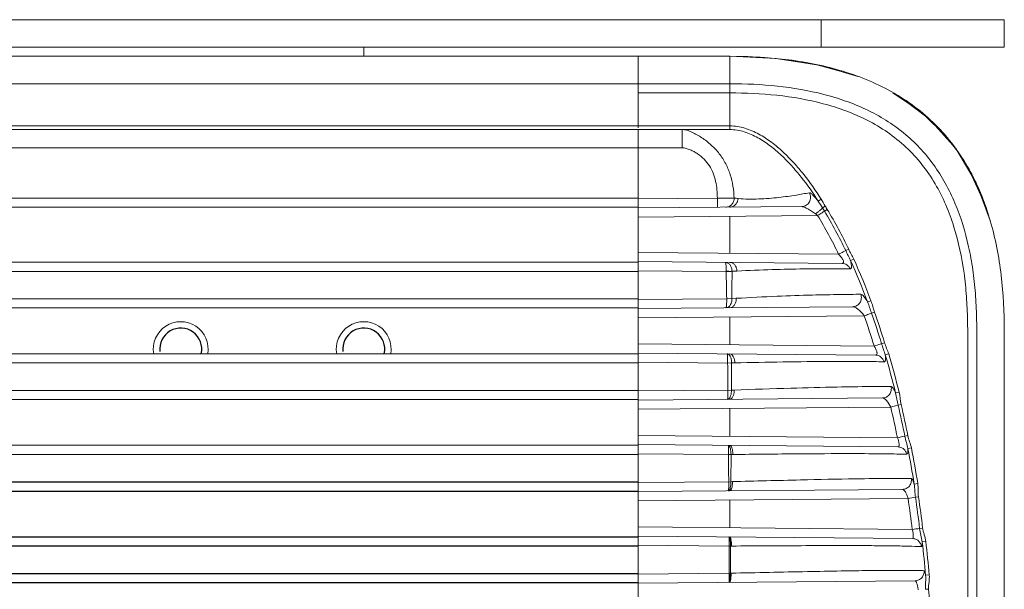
# Model space of a CAD drawing. Header units: millimetres. Extents: x 18546 to 26367, y -13731 to -7651.
# Tile 42 of 42: x 26314 to 26367, y -7770 to -7738. Entities that reach past the tile are written whole.
import ezdxf

# ---------------------------------------------------------------- set-up
doc = ezdxf.new("R2010")
doc.units = ezdxf.units.MM
doc.header["$LTSCALE"] = 50
doc.layers.get('0').update_dxf_attribs({"lineweight": 18})
doc.layers.add('02___PRT_ALL_AXES', color=7, linetype='Continuous')

msp = doc.modelspace()

# ---------------------------------------------------------------- linework, layer by layer
at = {"color": 3, "linetype": 'Continuous'}
msp.add_line((25467.303, -7738.42), (26367.303, -7738.42), dxfattribs=at)
at = {"color": 7, "linetype": 'Continuous'}
for p, q in [((26357.303, -7739.92), (26357.303, -7738.42)), ((26367.303, -7739.92), (26367.303, -7738.42)), ((26367.303, -7739.92), (25467.303, -7739.92)), ((26332.303, -7739.92), (26332.303, -7740.42)), ((25482.303, -7740.42), (26352.303, -7740.42)), ((26347.303, -7744.332), (26347.303, -7740.42)), ((26354.835, -7740.537), (26352.303, -7740.419)), ((26352.303, -7744.22), (26352.303, -7740.42)), ((26354.402, -7740.511), (26352.303, -7740.42)), ((26353.966, -7740.47), (26352.303, -7740.42)), ((26352.734, -7740.423), (26352.303, -7740.42)), ((26357.28, -7740.92), (26354.835, -7740.537)), ((26359.303, -7741.526), (26357.28, -7740.92)), ((25482.303, -7741.92), (26352.303, -7741.92)), ((26352.303, -7742.42), (26347.303, -7742.42)), ((26362.76, -7743.453), (26361.212, -7742.411)), ((26361.498, -7742.562), (26361.297, -7742.463)), ((26362.107, -7742.959), (26361.41, -7742.532)), ((26363.224, -7743.855), (26361.498, -7742.562)), ((26363.14, -7743.779), (26362.107, -7742.959)), ((26364.198, -7744.876), (26362.76, -7743.453)), ((26363.977, -7744.62), (26362.956, -7743.618)), ((26364.03, -7744.68), (26363.14, -7743.779)), ((26352.303, -7744.22), (26158.803, -7744.22)), ((26158.803, -7744.42), (26352.303, -7744.42)), ((26347.303, -7771.541), (26347.303, -7744.42)), ((26352.303, -7744.22), (26352.303, -7744.42)), ((26364.807, -7745.683), (26363.977, -7744.62)), ((26364.544, -7745.337), (26364.03, -7744.68)), ((26364.306, -7745.033), (26364.198, -7744.876)), ((26158.803, -7745.42), (26349.696, -7745.42)), ((26365.391, -7746.622), (26365.313, -7746.496)), ((26365.524, -7746.868), (26365.38, -7746.628)), ((26365.737, -7747.293), (26365.391, -7746.622)), ((26366.068, -7748.046), (26365.524, -7746.868)), ((26365.809, -7747.447), (26365.737, -7747.293)), ((26366.527, -7749.393), (26365.76, -7747.342)), ((26366.009, -7747.903), (26365.809, -7747.447)), ((26158.803, -7748.17), (26347.303, -7748.17)), ((26347.303, -7748.205), (26351.623, -7748.167)), ((26352.542, -7748.162), (26351.623, -7748.167)), ((26351.623, -7748.167), (26351.627, -7748.667)), ((26357.301, -7748.228), (26357.136, -7748.333)), ((26366.202, -7748.394), (26366.009, -7747.903)), ((26366.459, -7749.156), (26366.068, -7748.046)), ((26158.803, -7748.67), (26347.303, -7748.67)), ((26347.303, -7748.705), (26356.236, -7748.627)), ((26357.523, -7748.605), (26357.364, -7748.697)), ((26357.479, -7748.885), (26357.364, -7748.697)), ((26357.633, -7748.791), (26357.479, -7748.885)), ((26366.385, -7748.916), (26366.202, -7748.394)), ((26366.387, -7749.018), (26366.229, -7748.467)), ((26347.303, -7749.205), (26357.102, -7749.119)), ((26352.303, -7749.161), (26352.303, -7751.179)), ((26366.459, -7749.156), (26366.385, -7748.916)), ((26347.303, -7751.135), (26358.247, -7751.231)), ((26358.8, -7750.962), (26358.639, -7751.039)), ((26158.803, -7751.67), (26347.303, -7751.67)), ((26347.303, -7751.635), (26358.435, -7751.732)), ((26359.075, -7751.498), (26358.898, -7751.579)), ((26158.803, -7752.17), (26347.303, -7752.17)), ((26347.303, -7752.135), (26352.106, -7752.177)), ((26352.106, -7752.165), (26352.106, -7752.177)), ((26158.803, -7753.67), (26347.303, -7753.67)), ((26158.803, -7754.17), (26347.303, -7754.17)), ((26347.303, -7753.705), (26352.134, -7753.663)), ((26347.303, -7754.205), (26359.015, -7754.103)), ((26352.421, -7753.657), (26352.134, -7753.663)), ((26352.659, -7753.643), (26352.421, -7753.657)), ((26360.018, -7753.774), (26359.835, -7753.843)), ((26347.303, -7754.705), (26359.644, -7754.597)), ((26352.303, -7754.661), (26352.303, -7756.179)), ((26360.21, -7754.395), (26360.046, -7754.453)), ((26367.303, -7755.42), (26367.303, -7795.424)), ((26347.303, -7756.135), (26360.193, -7756.248)), ((26360.761, -7756.071), (26360.596, -7756.121)), ((26158.803, -7756.67), (26347.303, -7756.67)), ((26347.303, -7756.635), (26360.27, -7756.748)), ((26360.987, -7756.681), (26360.799, -7756.737)), ((26158.803, -7757.17), (26347.303, -7757.17)), ((26347.303, -7757.135), (26352.185, -7757.178)), ((26352.403, -7757.174), (26352.185, -7757.178)), ((26352.403, -7757.174), (26352.393, -7758.66)), ((26352.575, -7757.17), (26352.403, -7757.174)), ((26158.803, -7758.67), (26347.303, -7758.67)), ((26347.303, -7758.705), (26352.393, -7758.66)), ((26352.542, -7758.655), (26352.393, -7758.66)), ((26361.554, -7758.765), (26361.363, -7758.813)), ((26158.803, -7759.17), (26347.303, -7759.17)), ((26347.303, -7759.205), (26360.647, -7759.088)), ((26361.666, -7759.45), (26361.5, -7759.489)), ((26347.303, -7759.705), (26361.096, -7759.584)), ((26352.303, -7759.661), (26352.303, -7761.179)), ((26347.303, -7761.135), (26361.463, -7761.259)), ((26362.032, -7761.142), (26361.867, -7761.175)), ((26172.803, -7761.67), (26347.303, -7761.67)), ((26347.303, -7761.635), (26361.493, -7761.759)), ((26172.803, -7762.17), (26347.303, -7762.17)), ((26347.303, -7762.135), (26352.233, -7762.178)), ((26352.37, -7762.176), (26352.233, -7762.178)), ((26352.37, -7762.176), (26352.36, -7763.661)), ((26352.472, -7762.175), (26352.37, -7762.176)), ((26362.229, -7761.816), (26362.035, -7761.854)), ((26352.36, -7763.661), (26347.303, -7763.705)), ((26352.447, -7763.659), (26352.36, -7763.661)), ((26362.575, -7763.758), (26362.379, -7763.79)), ((26172.803, -7764.17), (26347.303, -7764.17)), ((26347.303, -7764.205), (26361.74, -7764.079)), ((26347.303, -7764.705), (26362.045, -7764.576)), ((26352.303, -7764.661), (26352.303, -7766.179)), ((26362.613, -7764.491), (26362.448, -7764.515)), ((26347.303, -7766.135), (26362.274, -7766.266)), ((26362.842, -7766.196), (26362.677, -7766.216)), ((26194.803, -7766.67), (26347.303, -7766.67)), ((26347.303, -7766.635), (26362.282, -7766.766)), ((26363.014, -7766.923), (26362.816, -7766.946)), ((26347.303, -7767.135), (26352.265, -7767.178)), ((26352.34, -7767.178), (26352.265, -7767.178)), ((26352.265, -7767.178), (26352.273, -7768.661)), ((26352.34, -7767.178), (26352.333, -7768.661)), ((26352.394, -7767.177), (26352.34, -7767.178)), ((26347.303, -7768.705), (26352.273, -7768.661)), ((26352.333, -7768.661), (26352.273, -7768.661)), ((26352.374, -7768.66), (26352.333, -7768.661)), ((26194.803, -7769.17), (26347.303, -7769.17)), ((26347.303, -7769.205), (26362.426, -7769.073)), ((26363.202, -7768.758), (26363.003, -7768.776)), ((26363.167, -7769.528), (26363.003, -7769.541))]:
    msp.add_line(p, q, dxfattribs=at)
for points in [[(26353.966, -7740.47), (26353.814, -7740.46), (26353.287, -7740.437), (26352.734, -7740.423)], [(26358.853, -7741.372), (26357.012, -7740.862), (26355.046, -7740.575)], [(26358.242, -7741.186), (26357.424, -7740.953), (26355.758, -7740.646), (26355.058, -7740.576)], [(26362.956, -7743.618), (26361.778, -7742.738), (26361.41, -7742.532)], [(26365.76, -7747.342), (26364.652, -7745.458), (26363.224, -7743.855)], [(26366.229, -7748.467), (26365.355, -7746.557), (26365.313, -7746.496)]]:
    msp.add_lwpolyline(points, dxfattribs=at)
for centre, radius, start, end in [((26353.686, -7738.959), 9.274, 262.9103, 264.2514), ((26355.332, -7751.288), 2.799, 50.7926, 53.9975), ((26327.17, -7766.043), 34.869, 20.4797, 24.5073), ((26327.134, -7766.067), 35.106, 20.4965, 24.5193), ((26352.151, -7768.275), 16.109, 89.6461, 90.1578), ((25851.213, -7762.293), 500.995, 0.98704, 1.15698), ((25931.942, -7752.347), 420.482, 359.82153, 0.02441), ((26357.472, -7840.204), 88.181, 93.10522, 93.28217), ((26320.423, -7768.546), 41.628, 17.1838, 19.5778), ((26320.191, -7768.52), 42.265, 17.0594, 19.4413), ((26320.102, -7768.509), 42.519, 17.0102, 19.3875), ((26311.063, -7771.36), 51.842, 14.0061, 16.3841), ((26311.767, -7771.197), 51.316, 14.0197, 16.4313), ((26305.262, -7772.591), 57.745, 11.40189, 13.11479), ((26305.111, -7772.584), 58.06, 11.36572, 13.07433), ((26305.648, -7772.607), 56.957, 11.4931, 13.2172), ((26348.477, -7697.183), 65.378, 281.45624, 281.81787), ((26297.647, -7774.295), 65.578, 9.21818, 10.93621), ((26298.281, -7774.207), 65.137, 9.23109, 10.96603), ((26343.36, -7638.948), 127.01, 278.45943, 278.64341), ((26295.351, -7774.49), 67.427, 7.00592, 8.45485), ((26294.819, -7774.484), 68.36, 6.94681, 8.38491), ((26294.608, -7774.481), 68.735, 6.92342, 8.35712), ((26341.28, -7594.856), 172.691, 276.98288, 277.11753), ((26291.418, -7775.166), 71.87, 5.1013, 6.56753), ((26291.589, -7775.165), 71.9, 5.11282, 6.58255), ((26288.676, -7775.067), 74.697, 3.09216, 4.25234)]:
    msp.add_arc(centre, radius, start, end, dxfattribs=at)
at = {"color": 2, "linetype": 'Continuous'}
for centre in [(26322.303, -7756.42), (26332.303, -7756.42)]:
    msp.add_arc(centre, 1.5, 350.4038, 189.5954, dxfattribs=at)
at = {"color": 7, "linetype": 'Continuous'}
for points, knots in [([(26352.303, -7740.42), (26353.317, -7740.42), (26355.346, -7740.521), (26357.848, -7740.998), (26359.768, -7741.661), (26361.143, -7742.318), (26362.424, -7743.144), (26363.576, -7744.143), (26364.576, -7745.295), (26365.403, -7746.578), (26366.062, -7747.954), (26366.724, -7749.874), (26367.201, -7752.375), (26367.303, -7754.405), (26367.303, -7755.42)], [0, 0, 0, 0, 0.125054, 0.249909, 0.312514, 0.375029, 0.437429, 0.499853, 0.562349, 0.624922, 0.687512, 0.750028, 0.874841, 1, 1, 1, 1]), ([(26352.303, -7808.92), (26353.171, -7808.919), (26354.47, -7808.862), (26356.177, -7808.626), (26357.421, -7808.362), (26358.622, -7808), (26359.765, -7807.533), (26360.833, -7806.955), (26361.81, -7806.258), (26362.687, -7805.447), (26363.452, -7804.524), (26364.097, -7803.499), (26364.811, -7802.018), (26365.301, -7800.417), (26365.597, -7798.755), (26365.736, -7797.465), (26365.796, -7796.146), (26365.805, -7794.802), (26365.802, -7793.438), (26365.803, -7792.06), (26365.803, -7790.674), (26365.803, -7788.823), (26365.803, -7786.511), (26365.803, -7783.738), (26365.803, -7780.044), (26365.803, -7775.425), (26365.803, -7770.805), (26365.803, -7767.106), (26365.803, -7764.329), (26365.803, -7762.014), (26365.802, -7760.161), (26365.802, -7758.775), (26365.802, -7757.399), (26365.805, -7756.039), (26365.797, -7754.698), (26365.737, -7753.379), (26365.596, -7752.086), (26365.298, -7750.42), (26364.695, -7748.437), (26363.715, -7746.633), (26362.692, -7745.4), (26361.815, -7744.588), (26360.838, -7743.889), (26359.772, -7743.309), (26358.632, -7742.842), (26357.02, -7742.356), (26354.899, -7741.998), (26353.173, -7741.92), (26352.303, -7741.92)], [0, 0, 0, 0, 0.031021, 0.046357, 0.061509, 0.076442, 0.091116, 0.105531, 0.119751, 0.133891, 0.148089, 0.162468, 0.177061, 0.206743, 0.221906, 0.237342, 0.253068, 0.269084, 0.285351, 0.301798, 0.318336, 0.334884, 0.367943, 0.400965, 0.433964, 0.499951, 0.566, 0.599056, 0.632134, 0.665233, 0.681791, 0.698328, 0.714754, 0.730973, 0.746933, 0.76265, 0.778143, 0.793385, 0.823078, 0.851833, 0.866009, 0.880174, 0.894418, 0.90882, 0.923459, 0.938369, 0.968905, 1, 1, 1, 1]), ([(26352.303, -7808.42), (26353.161, -7808.416), (26354.879, -7808.344), (26357.423, -7807.905), (26359.457, -7807.169), (26360.939, -7806.295), (26361.948, -7805.487), (26362.823, -7804.534), (26363.548, -7803.465), (26364.125, -7802.31), (26364.719, -7800.697), (26365.075, -7799.008), (26365.245, -7797.3), (26365.3, -7796.013), (26365.308, -7794.726), (26365.304, -7793.439), (26365.303, -7792.152), (26365.302, -7790.436), (26365.303, -7788.291), (26365.303, -7785.717), (26365.303, -7783.142), (26365.303, -7779.71), (26365.303, -7775.42), (26365.303, -7771.13), (26365.303, -7767.698), (26365.303, -7765.124), (26365.303, -7762.549), (26365.302, -7760.404), (26365.302, -7758.688), (26365.303, -7757.401), (26365.31, -7756.114), (26365.302, -7754.827), (26365.245, -7753.54), (26365.073, -7751.832), (26364.717, -7750.143), (26364.127, -7748.529), (26363.548, -7747.374), (26362.823, -7746.305), (26361.946, -7745.355), (26360.937, -7744.546), (26359.457, -7743.669), (26357.423, -7742.935), (26354.879, -7742.497), (26353.161, -7742.424), (26352.303, -7742.42)], [0, 0, 0, 0, 0.031251, 0.062494, 0.093717, 0.10935, 0.124986, 0.140621, 0.156254, 0.171889, 0.18752, 0.218755, 0.234383, 0.250011, 0.265636, 0.281261, 0.296885, 0.312509, 0.343758, 0.375006, 0.406255, 0.437504, 0.500001, 0.562498, 0.593746, 0.624995, 0.656243, 0.687492, 0.703116, 0.71874, 0.734366, 0.74999, 0.765619, 0.78125, 0.812488, 0.828122, 0.843757, 0.85939, 0.875027, 0.89066, 0.906293, 0.937511, 0.968752, 1, 1, 1, 1]), ([(26349.696, -7745.42), (26349.696, -7745.355), (26349.695, -7745.227), (26349.695, -7745.042), (26349.695, -7744.871), (26349.695, -7744.741), (26349.695, -7744.649), (26349.695, -7744.591), (26349.695, -7744.541), (26349.695, -7744.499), (26349.695, -7744.466), (26349.695, -7744.444), (26349.696, -7744.432), (26349.696, -7744.425), (26349.696, -7744.422), (26349.696, -7744.42), (26349.697, -7744.42)], [0, 0, 0, 0, 0.195017, 0.382689, 0.555527, 0.707069, 0.772963, 0.831422, 0.881872, 0.923819, 0.956888, 0.980727, 0.989115, 0.995128, 0.998755, 1, 1, 1, 1]), ([(26352.542, -7748.162), (26352.524, -7747.732), (26352.426, -7747.082), (26352.097, -7746.28), (26351.745, -7745.731), (26351.375, -7745.332), (26351.043, -7745.055), (26350.78, -7744.869), (26350.508, -7744.703), (26350.237, -7744.563), (26349.971, -7744.449), (26349.786, -7744.42), (26349.696, -7744.42)], [0, 0, 0, 0, 0.254841, 0.382713, 0.510759, 0.638828, 0.702792, 0.766479, 0.829482, 0.890634, 0.947042, 1, 1, 1, 1]), ([(26357.301, -7748.228), (26357.004, -7747.761), (26356.527, -7747.08), (26355.812, -7746.234), (26355.229, -7745.642), (26354.593, -7745.107), (26353.898, -7744.649), (26353.134, -7744.313), (26352.579, -7744.22), (26352.303, -7744.22)], [0, 0, 0, 0, 0.249988, 0.375021, 0.500048, 0.625069, 0.7501, 0.875105, 1, 1, 1, 1]), ([(26357.136, -7748.333), (26356.846, -7747.881), (26356.383, -7747.221), (26355.692, -7746.4), (26355.129, -7745.823), (26354.516, -7745.299), (26353.845, -7744.85), (26353.109, -7744.514), (26352.571, -7744.42), (26352.303, -7744.42)], [0, 0, 0, 0, 0.249988, 0.375023, 0.500056, 0.625086, 0.750123, 0.875132, 1, 1, 1, 1]), ([(26351.623, -7748.167), (26351.622, -7747.861), (26351.584, -7747.397), (26351.408, -7746.807), (26351.199, -7746.393), (26350.911, -7746.03), (26350.614, -7745.784), (26350.35, -7745.626), (26350.142, -7745.526), (26349.925, -7745.449), (26349.773, -7745.42), (26349.696, -7745.42)], [0, 0, 0, 0, 0.249886, 0.374953, 0.499955, 0.624919, 0.749898, 0.812469, 0.875037, 0.937591, 1, 1, 1, 1]), ([(26352.542, -7748.162), (26352.542, -7748.227), (26352.519, -7748.356), (26352.419, -7748.522), (26352.268, -7748.635), (26352.146, -7748.663), (26352.086, -7748.663)], [0, 0, 0, 0, 0.259704, 0.513748, 0.759756, 1, 1, 1, 1]), ([(26352.303, -7748.661), (26352.361, -7748.661), (26352.478, -7748.635), (26352.626, -7748.529), (26352.727, -7748.372), (26352.754, -7748.249), (26352.757, -7748.187)], [0, 0, 0, 0, 0.240465, 0.486464, 0.740301, 1, 1, 1, 1]), ([(26356.653, -7747.876), (26356.416, -7747.92), (26355.862, -7748.017), (26355.126, -7748.12), (26354.441, -7748.185), (26353.887, -7748.219), (26353.323, -7748.229), (26352.946, -7748.206), (26352.757, -7748.187)], [0, 0, 0, 0, 0.184594, 0.430392, 0.568535, 0.711115, 0.855003, 1, 1, 1, 1]), ([(26356.236, -7748.627), (26356.32, -7748.626), (26356.491, -7748.578), (26356.675, -7748.385), (26356.742, -7748.126), (26356.695, -7747.951), (26356.653, -7747.876)], [0, 0, 0, 0, 0.246709, 0.495987, 0.747923, 1, 1, 1, 1]), ([(26357.136, -7748.333), (26357.086, -7748.269), (26356.992, -7748.155), (26356.858, -7748.01), (26356.759, -7747.919), (26356.693, -7747.881), (26356.664, -7747.874), (26356.653, -7747.876)], [0, 0, 0, 0, 0.358164, 0.658825, 0.877438, 0.950081, 1, 1, 1, 1]), ([(26356.978, -7749.024), (26356.91, -7748.975), (26356.776, -7748.884), (26356.606, -7748.781), (26356.475, -7748.711), (26356.386, -7748.669), (26356.308, -7748.639), (26356.258, -7748.627), (26356.236, -7748.627)], [0, 0, 0, 0, 0.294739, 0.573553, 0.702702, 0.820742, 0.922325, 1, 1, 1, 1]), ([(26356.978, -7749.024), (26357.022, -7748.997), (26357.106, -7748.942), (26357.214, -7748.853), (26357.3, -7748.772), (26357.347, -7748.72), (26357.364, -7748.697)], [0, 0, 0, 0, 0.304427, 0.589399, 0.828657, 1, 1, 1, 1]), ([(26357.102, -7749.119), (26357.14, -7749.095), (26357.266, -7749.018), (26357.392, -7748.94), (26357.479, -7748.885)], [0, 0, 0, 0, 0.308003, 1, 1, 1, 1]), ([(26358.247, -7751.231), (26358.287, -7751.211), (26358.418, -7751.148), (26358.549, -7751.084), (26358.639, -7751.039)], [0, 0, 0, 0, 0.304286, 1, 1, 1, 1]), ([(26358.435, -7751.732), (26358.451, -7751.732), (26358.476, -7751.729), (26358.502, -7751.711), (26358.52, -7751.682), (26358.519, -7751.628), (26358.482, -7751.525), (26358.39, -7751.387), (26358.298, -7751.283), (26358.247, -7751.231)], [0, 0, 0, 0, 0.077566, 0.111446, 0.145886, 0.231415, 0.350677, 0.658426, 1, 1, 1, 1]), ([(26358.898, -7751.579), (26358.859, -7751.487), (26358.771, -7751.308), (26358.683, -7751.129), (26358.639, -7751.039)], [0, 0, 0, 0, 0.498608, 1, 1, 1, 1]), ([(26359.075, -7751.498), (26359.033, -7751.406), (26358.937, -7751.23), (26358.843, -7751.053), (26358.8, -7750.962)], [0, 0, 0, 0, 0.499985, 1, 1, 1, 1]), ([(26352.061, -7751.677), (26352.066, -7751.677), (26352.075, -7751.692), (26352.081, -7751.718), (26352.089, -7751.764), (26352.095, -7751.823), (26352.101, -7751.896), (26352.106, -7752.012), (26352.107, -7752.103), (26352.106, -7752.165)], [0, 0, 0, 0, 0.026719, 0.085218, 0.177142, 0.299935, 0.44942, 0.620227, 1, 1, 1, 1]), ([(26352.061, -7751.677), (26352.109, -7751.677), (26352.21, -7751.707), (26352.328, -7751.82), (26352.405, -7751.981), (26352.423, -7752.105), (26352.423, -7752.168)], [0, 0, 0, 0, 0.213461, 0.449518, 0.714917, 1, 1, 1, 1]), ([(26352.303, -7751.679), (26352.353, -7751.679), (26352.458, -7751.706), (26352.585, -7751.815), (26352.67, -7751.971), (26352.693, -7752.091), (26352.695, -7752.153)], [0, 0, 0, 0, 0.223791, 0.463328, 0.724078, 1, 1, 1, 1]), ([(26352.695, -7752.153), (26353.337, -7752.118), (26354.556, -7752.067), (26356.615, -7752.025), (26358.032, -7752.023), (26358.872, -7752.035)], [0, 0, 0, 0, 0.312238, 0.59205, 1, 1, 1, 1]), ([(26358.435, -7751.732), (26358.526, -7751.733), (26358.715, -7751.793), (26358.836, -7751.948), (26358.872, -7752.035)], [0, 0, 0, 0, 0.49494, 1, 1, 1, 1]), ([(26358.872, -7752.035), (26358.883, -7752.035), (26358.906, -7752.031), (26358.932, -7752.005), (26358.948, -7751.965), (26358.958, -7751.885), (26358.943, -7751.752), (26358.916, -7751.641), (26358.898, -7751.579)], [0, 0, 0, 0, 0.064896, 0.130605, 0.212024, 0.317668, 0.610222, 1, 1, 1, 1]), ([(26352.25, -7752.169), (26352.238, -7752.171), (26352.191, -7752.175), (26352.143, -7752.177), (26352.106, -7752.177)], [0, 0, 0, 0, 0.242465, 1, 1, 1, 1]), ([(26352.423, -7752.168), (26352.397, -7752.169), (26352.34, -7752.172), (26352.282, -7752.169), (26352.25, -7752.169)], [0, 0, 0, 0, 0.448648, 1, 1, 1, 1]), ([(26359.461, -7753.424), (26359.091, -7753.424), (26358.211, -7753.433), (26356.689, -7753.465), (26354.791, -7753.529), (26353.404, -7753.599), (26352.659, -7753.643)], [0, 0, 0, 0, 0.1628, 0.3879, 0.671142, 1, 1, 1, 1]), ([(26359.015, -7754.103), (26359.092, -7754.102), (26359.249, -7754.06), (26359.425, -7753.894), (26359.508, -7753.663), (26359.488, -7753.499), (26359.461, -7753.424)], [0, 0, 0, 0, 0.245267, 0.493895, 0.746394, 1, 1, 1, 1]), ([(26359.835, -7753.843), (26359.776, -7753.735), (26359.688, -7753.593), (26359.554, -7753.458), (26359.488, -7753.424), (26359.461, -7753.424)], [0, 0, 0, 0, 0.639192, 0.85576, 1, 1, 1, 1]), ([(26352.421, -7753.657), (26352.422, -7753.722), (26352.408, -7753.847), (26352.341, -7754.011), (26352.236, -7754.13), (26352.14, -7754.163), (26352.096, -7754.163)], [0, 0, 0, 0, 0.29555, 0.56668, 0.799103, 1, 1, 1, 1]), ([(26352.134, -7753.663), (26352.135, -7753.727), (26352.134, -7753.819), (26352.13, -7753.937), (26352.125, -7754.012), (26352.12, -7754.073), (26352.113, -7754.121), (26352.108, -7754.146), (26352.1, -7754.163), (26352.096, -7754.163)], [0, 0, 0, 0, 0.379415, 0.550742, 0.700936, 0.824412, 0.916734, 0.975002, 1, 1, 1, 1]), ([(26352.303, -7754.161), (26352.352, -7754.161), (26352.456, -7754.128), (26352.574, -7754.007), (26352.647, -7753.837), (26352.661, -7753.709), (26352.659, -7753.643)], [0, 0, 0, 0, 0.211464, 0.447631, 0.714416, 1, 1, 1, 1]), ([(26359.644, -7754.597), (26359.597, -7754.529), (26359.496, -7754.406), (26359.333, -7754.253), (26359.193, -7754.156), (26359.087, -7754.112), (26359.037, -7754.102), (26359.015, -7754.103)], [0, 0, 0, 0, 0.302509, 0.580345, 0.817927, 0.916932, 1, 1, 1, 1]), ([(26360.046, -7754.453), (26360.01, -7754.351), (26359.944, -7754.146), (26359.876, -7753.942), (26359.835, -7753.843)], [0, 0, 0, 0, 0.501463, 1, 1, 1, 1]), ([(26359.644, -7754.597), (26359.684, -7754.583), (26359.818, -7754.535), (26359.952, -7754.487), (26360.046, -7754.453)], [0, 0, 0, 0, 0.300079, 1, 1, 1, 1]), ([(26360.192, -7756.248), (26360.229, -7756.305), (26360.277, -7756.393), (26360.324, -7756.511), (26360.346, -7756.59), (26360.353, -7756.657), (26360.344, -7756.71), (26360.312, -7756.744), (26360.284, -7756.748), (26360.27, -7756.748)], [0, 0, 0, 0, 0.352464, 0.515167, 0.658228, 0.773865, 0.860311, 0.928665, 1, 1, 1, 1]), ([(26360.596, -7756.121), (26360.571, -7756.129), (26360.437, -7756.172), (26360.302, -7756.214), (26360.193, -7756.248)], [0, 0, 0, 0, 0.184826, 1, 1, 1, 1]), ([(26360.799, -7756.737), (26360.771, -7756.633), (26360.699, -7756.429), (26360.628, -7756.225), (26360.596, -7756.121)], [0, 0, 0, 0, 0.498083, 1, 1, 1, 1]), ([(26360.987, -7756.681), (26360.956, -7756.577), (26360.873, -7756.376), (26360.792, -7756.174), (26360.761, -7756.071)], [0, 0, 0, 0, 0.49999, 1, 1, 1, 1]), ([(26352.16, -7756.677), (26352.185, -7756.678), (26352.242, -7756.698), (26352.281, -7756.741), (26352.299, -7756.767)], [0, 0, 0, 0, 0.451063, 1, 1, 1, 1]), ([(26352.16, -7756.677), (26352.161, -7756.677), (26352.164, -7756.681), (26352.167, -7756.693), (26352.172, -7756.721), (26352.176, -7756.767), (26352.18, -7756.828), (26352.183, -7756.903), (26352.185, -7757.021), (26352.185, -7757.114), (26352.185, -7757.178)], [0, 0, 0, 0, 0.00753, 0.022913, 0.080467, 0.172766, 0.2966, 0.447369, 0.61935, 1, 1, 1, 1]), ([(26352.575, -7757.17), (26352.575, -7757.107), (26352.562, -7756.987), (26352.507, -7756.829), (26352.422, -7756.714), (26352.34, -7756.679), (26352.303, -7756.679)], [0, 0, 0, 0, 0.311633, 0.590723, 0.817838, 1, 1, 1, 1]), ([(26352.321, -7756.801), (26352.35, -7756.853), (26352.391, -7756.977), (26352.403, -7757.105), (26352.403, -7757.174)], [0, 0, 0, 0, 0.464778, 1, 1, 1, 1]), ([(26360.733, -7757.11), (26360.705, -7757.01), (26360.584, -7756.823), (26360.372, -7756.749), (26360.27, -7756.748)], [0, 0, 0, 0, 0.50394, 1, 1, 1, 1]), ([(26360.799, -7756.737), (26360.806, -7756.79), (26360.814, -7756.882), (26360.811, -7756.991), (26360.796, -7757.055), (26360.781, -7757.086), (26360.759, -7757.107), (26360.741, -7757.11), (26360.733, -7757.11)], [0, 0, 0, 0, 0.39198, 0.683479, 0.789985, 0.872867, 0.938693, 1, 1, 1, 1]), ([(26360.733, -7757.11), (26360.355, -7757.102), (26359.391, -7757.09), (26356.671, -7757.088), (26354.33, -7757.128), (26352.575, -7757.17)], [0, 0, 0, 0, 0.139257, 0.354404, 1, 1, 1, 1]), ([(26361.115, -7758.463), (26360.739, -7758.46), (26359.758, -7758.463), (26357.934, -7758.491), (26355.452, -7758.554), (26353.575, -7758.618), (26352.542, -7758.655)], [0, 0, 0, 0, 0.131457, 0.34317, 0.638131, 1, 1, 1, 1]), ([(26360.647, -7759.088), (26360.72, -7759.088), (26360.869, -7759.051), (26361.044, -7758.902), (26361.138, -7758.691), (26361.133, -7758.536), (26361.115, -7758.463)], [0, 0, 0, 0, 0.24696, 0.495912, 0.74739, 1, 1, 1, 1]), ([(26361.363, -7758.813), (26361.326, -7758.724), (26361.272, -7758.606), (26361.182, -7758.491), (26361.134, -7758.463), (26361.115, -7758.463)], [0, 0, 0, 0, 0.656968, 0.866092, 1, 1, 1, 1]), ([(26352.201, -7758.662), (26352.202, -7758.726), (26352.202, -7758.819), (26352.2, -7758.937), (26352.197, -7759.011), (26352.194, -7759.073), (26352.191, -7759.118), (26352.187, -7759.146), (26352.184, -7759.158), (26352.181, -7759.162), (26352.18, -7759.162)], [0, 0, 0, 0, 0.381294, 0.553476, 0.704379, 0.828291, 0.920579, 0.977941, 0.993074, 1, 1, 1, 1]), ([(26352.393, -7758.66), (26352.394, -7758.763), (26352.378, -7758.91), (26352.31, -7759.072), (26352.262, -7759.129), (26352.235, -7759.145)], [0, 0, 0, 0, 0.588519, 0.82265, 1, 1, 1, 1]), ([(26352.303, -7759.161), (26352.337, -7759.161), (26352.391, -7759.134), (26352.442, -7759.073), (26352.492, -7758.983), (26352.533, -7758.841), (26352.543, -7758.719), (26352.542, -7758.655)], [0, 0, 0, 0, 0.16792, 0.272489, 0.393385, 0.678787, 1, 1, 1, 1]), ([(26361.5, -7759.489), (26361.474, -7759.376), (26361.434, -7759.15), (26361.394, -7758.923), (26361.363, -7758.813)], [0, 0, 0, 0, 0.501886, 1, 1, 1, 1]), ([(26352.235, -7759.145), (26352.231, -7759.148), (26352.214, -7759.157), (26352.194, -7759.162), (26352.18, -7759.162)], [0, 0, 0, 0, 0.264839, 1, 1, 1, 1]), ([(26361.096, -7759.584), (26361.037, -7759.458), (26360.936, -7759.289), (26360.771, -7759.13), (26360.684, -7759.088), (26360.647, -7759.088)], [0, 0, 0, 0, 0.606436, 0.83648, 1, 1, 1, 1]), ([(26361.096, -7759.584), (26361.136, -7759.575), (26361.271, -7759.543), (26361.406, -7759.511), (26361.5, -7759.489)], [0, 0, 0, 0, 0.295669, 1, 1, 1, 1]), ([(26352.22, -7761.678), (26352.228, -7761.678), (26352.251, -7761.685), (26352.282, -7761.717), (26352.299, -7761.749), (26352.307, -7761.767)], [0, 0, 0, 0, 0.183785, 0.527709, 1, 1, 1, 1]), ([(26352.22, -7761.678), (26352.222, -7761.678), (26352.223, -7761.689), (26352.226, -7761.703), (26352.227, -7761.733), (26352.228, -7761.755), (26352.229, -7761.767)], [0, 0, 0, 0, 0.070191, 0.261869, 0.574002, 1, 1, 1, 1]), ([(26352.472, -7762.175), (26352.473, -7762.112), (26352.465, -7761.993), (26352.437, -7761.855), (26352.401, -7761.766), (26352.368, -7761.71), (26352.328, -7761.679), (26352.303, -7761.679)], [0, 0, 0, 0, 0.344363, 0.642781, 0.763646, 0.862452, 1, 1, 1, 1]), ([(26361.463, -7761.259), (26361.488, -7761.32), (26361.52, -7761.41), (26361.549, -7761.529), (26361.561, -7761.606), (26361.561, -7761.67), (26361.552, -7761.719), (26361.528, -7761.753), (26361.504, -7761.759), (26361.493, -7761.759)], [0, 0, 0, 0, 0.361199, 0.525777, 0.66975, 0.786855, 0.874912, 0.940036, 1, 1, 1, 1]), ([(26362.035, -7761.854), (26362.016, -7761.739), (26361.95, -7761.515), (26361.89, -7761.29), (26361.867, -7761.175)], [0, 0, 0, 0, 0.497749, 1, 1, 1, 1]), ([(26352.229, -7761.767), (26352.229, -7761.773), (26352.23, -7761.798), (26352.231, -7761.824), (26352.231, -7761.844)], [0, 0, 0, 0, 0.225096, 1, 1, 1, 1]), ([(26352.231, -7761.844), (26352.232, -7761.868), (26352.234, -7761.979), (26352.234, -7762.091), (26352.233, -7762.178)], [0, 0, 0, 0, 0.219185, 1, 1, 1, 1]), ([(26352.307, -7761.767), (26352.309, -7761.773), (26352.319, -7761.798), (26352.327, -7761.823), (26352.333, -7761.843)], [0, 0, 0, 0, 0.23009, 1, 1, 1, 1]), ([(26352.333, -7761.843), (26352.346, -7761.894), (26352.365, -7762.005), (26352.37, -7762.117), (26352.37, -7762.176)], [0, 0, 0, 0, 0.468079, 1, 1, 1, 1]), ([(26361.972, -7762.164), (26361.61, -7762.152), (26360.596, -7762.134), (26358.618, -7762.123), (26355.813, -7762.138), (26353.661, -7762.162), (26352.472, -7762.175)], [0, 0, 0, 0, 0.114354, 0.320437, 0.62447, 1, 1, 1, 1]), ([(26361.972, -7762.164), (26361.962, -7762.108), (26361.921, -7762), (26361.81, -7761.867), (26361.662, -7761.78), (26361.549, -7761.759), (26361.493, -7761.759)], [0, 0, 0, 0, 0.251772, 0.502353, 0.751607, 1, 1, 1, 1]), ([(26362.035, -7761.854), (26362.037, -7761.898), (26362.038, -7761.96), (26362.033, -7762.039), (26362.026, -7762.098), (26362.004, -7762.165), (26361.972, -7762.164)], [0, 0, 0, 0, 0.407993, 0.572794, 0.710003, 1, 1, 1, 1]), ([(26352.244, -7763.662), (26352.244, -7763.72), (26352.245, -7763.83), (26352.243, -7763.977), (26352.241, -7764.077), (26352.238, -7764.132), (26352.237, -7764.151), (26352.235, -7764.157)], [0, 0, 0, 0, 0.354522, 0.663678, 0.888242, 0.959433, 1, 1, 1, 1]), ([(26352.36, -7763.661), (26352.361, -7763.72), (26352.357, -7763.83), (26352.336, -7763.979), (26352.306, -7764.087), (26352.272, -7764.146), (26352.251, -7764.157)], [0, 0, 0, 0, 0.33893, 0.637691, 0.863297, 1, 1, 1, 1]), ([(26352.303, -7764.161), (26352.326, -7764.161), (26352.36, -7764.127), (26352.387, -7764.073), (26352.418, -7763.982), (26352.442, -7763.842), (26352.447, -7763.723), (26352.447, -7763.659)], [0, 0, 0, 0, 0.12544, 0.222614, 0.344051, 0.647939, 1, 1, 1, 1]), ([(26362.221, -7763.494), (26361.869, -7763.487), (26360.852, -7763.485), (26358.833, -7763.505), (26355.928, -7763.568), (26353.686, -7763.626), (26352.447, -7763.659)], [0, 0, 0, 0, 0.108208, 0.312018, 0.619486, 1, 1, 1, 1]), ([(26361.74, -7764.079), (26361.81, -7764.078), (26361.954, -7764.045), (26362.126, -7763.909), (26362.227, -7763.712), (26362.233, -7763.564), (26362.221, -7763.494)], [0, 0, 0, 0, 0.248313, 0.497707, 0.748491, 1, 1, 1, 1]), ([(26362.379, -7763.79), (26362.357, -7763.715), (26362.324, -7763.617), (26362.267, -7763.52), (26362.235, -7763.494), (26362.221, -7763.494)], [0, 0, 0, 0, 0.678496, 0.881113, 1, 1, 1, 1]), ([(26362.448, -7764.515), (26362.43, -7764.395), (26362.414, -7764.152), (26362.401, -7763.909), (26362.379, -7763.79)], [0, 0, 0, 0, 0.502204, 1, 1, 1, 1]), ([(26362.613, -7764.491), (26362.595, -7764.37), (26362.599, -7764.124), (26362.594, -7763.879), (26362.575, -7763.758)], [0, 0, 0, 0, 0.500011, 1, 1, 1, 1]), ([(26352.235, -7764.157), (26352.235, -7764.158), (26352.235, -7764.16), (26352.234, -7764.162), (26352.233, -7764.162)], [0, 0, 0, 0, 0.699191, 1, 1, 1, 1]), ([(26362.045, -7764.576), (26362.026, -7764.51), (26361.984, -7764.389), (26361.919, -7764.251), (26361.86, -7764.163), (26361.813, -7764.109), (26361.768, -7764.079), (26361.74, -7764.079)], [0, 0, 0, 0, 0.341241, 0.637239, 0.758803, 0.859719, 1, 1, 1, 1]), ([(26362.274, -7766.266), (26362.29, -7766.328), (26362.31, -7766.421), (26362.326, -7766.539), (26362.332, -7766.615), (26362.331, -7766.677), (26362.324, -7766.724), (26362.309, -7766.757), (26362.29, -7766.766), (26362.282, -7766.766)], [0, 0, 0, 0, 0.369666, 0.537111, 0.683659, 0.803416, 0.89301, 0.954152, 1, 1, 1, 1]), ([(26362.816, -7766.946), (26362.804, -7766.823), (26362.744, -7766.582), (26362.692, -7766.34), (26362.677, -7766.216)], [0, 0, 0, 0, 0.497543, 1, 1, 1, 1]), ([(26363.014, -7766.923), (26363, -7766.799), (26362.949, -7766.618), (26362.875, -7766.38), (26362.849, -7766.258), (26362.842, -7766.196)], [0, 0, 0, 0, 0.499773, 0.749967, 1, 1, 1, 1]), ([(26352.26, -7766.678), (26352.269, -7766.678), (26352.289, -7766.701), (26352.295, -7766.724), (26352.3, -7766.74)], [0, 0, 0, 0, 0.344132, 1, 1, 1, 1]), ([(26352.26, -7766.678), (26352.262, -7766.678), (26352.261, -7766.686), (26352.263, -7766.695), (26352.263, -7766.716), (26352.264, -7766.731), (26352.264, -7766.739)], [0, 0, 0, 0, 0.066418, 0.256629, 0.569434, 1, 1, 1, 1]), ([(26352.264, -7766.739), (26352.265, -7766.745), (26352.265, -7766.77), (26352.265, -7766.796), (26352.266, -7766.816)], [0, 0, 0, 0, 0.216089, 1, 1, 1, 1]), ([(26352.266, -7766.816), (26352.266, -7766.841), (26352.267, -7766.962), (26352.266, -7767.083), (26352.265, -7767.178)], [0, 0, 0, 0, 0.211756, 1, 1, 1, 1]), ([(26352.3, -7766.74), (26352.302, -7766.745), (26352.309, -7766.77), (26352.314, -7766.796), (26352.317, -7766.816)], [0, 0, 0, 0, 0.218843, 1, 1, 1, 1]), ([(26352.394, -7767.177), (26352.394, -7767.114), (26352.391, -7766.996), (26352.376, -7766.857), (26352.357, -7766.767), (26352.342, -7766.721), (26352.326, -7766.691), (26352.31, -7766.679), (26352.303, -7766.679)], [0, 0, 0, 0, 0.366871, 0.679863, 0.801907, 0.895804, 0.960046, 1, 1, 1, 1]), ([(26352.317, -7766.816), (26352.326, -7766.87), (26352.338, -7766.991), (26352.341, -7767.112), (26352.34, -7767.178)], [0, 0, 0, 0, 0.457215, 1, 1, 1, 1]), ([(26362.771, -7767.207), (26362.764, -7767.148), (26362.728, -7767.03), (26362.617, -7766.885), (26362.462, -7766.789), (26362.342, -7766.766), (26362.282, -7766.766)], [0, 0, 0, 0, 0.250851, 0.501153, 0.750796, 1, 1, 1, 1]), ([(26362.816, -7766.946), (26362.817, -7766.984), (26362.816, -7767.049), (26362.81, -7767.124), (26362.8, -7767.168), (26362.793, -7767.192), (26362.779, -7767.207), (26362.771, -7767.207)], [0, 0, 0, 0, 0.412254, 0.715582, 0.824512, 0.905596, 1, 1, 1, 1]), ([(26362.771, -7767.207), (26362.649, -7767.201), (26362.33, -7767.19), (26361.719, -7767.175), (26360.832, -7767.162), (26359.045, -7767.148), (26356.197, -7767.155), (26353.746, -7767.17), (26352.394, -7767.177)], [0, 0, 0, 0, 0.035144, 0.092488, 0.176695, 0.291448, 0.608969, 1, 1, 1, 1]), ([(26352.273, -7768.661), (26352.274, -7768.72), (26352.274, -7768.83), (26352.275, -7768.976), (26352.273, -7769.083), (26352.273, -7769.139), (26352.271, -7769.157)], [0, 0, 0, 0, 0.354664, 0.663946, 0.888547, 1, 1, 1, 1]), ([(26352.333, -7768.661), (26352.333, -7768.72), (26352.332, -7768.83), (26352.323, -7768.96), (26352.312, -7769.048), (26352.303, -7769.097), (26352.293, -7769.133), (26352.285, -7769.151), (26352.279, -7769.157)], [0, 0, 0, 0, 0.349931, 0.655914, 0.780333, 0.880556, 0.953992, 1, 1, 1, 1]), ([(26352.331, -7769.123), (26352.34, -7769.098), (26352.353, -7769.037), (26352.371, -7768.883), (26352.375, -7768.753), (26352.374, -7768.66)], [0, 0, 0, 0, 0.167135, 0.40269, 1, 1, 1, 1]), ([(26362.917, -7768.523), (26362.804, -7768.519), (26362.5, -7768.512), (26361.906, -7768.507), (26361.023, -7768.507), (26359.815, -7768.516), (26358.284, -7768.539), (26355.765, -7768.587), (26353.763, -7768.631), (26352.374, -7768.66)], [0, 0, 0, 0, 0.032033, 0.08662, 0.168936, 0.283286, 0.430245, 0.604604, 1, 1, 1, 1]), ([(26362.426, -7769.073), (26362.495, -7769.072), (26362.633, -7769.042), (26362.803, -7768.916), (26362.908, -7768.733), (26362.923, -7768.592), (26362.917, -7768.523)], [0, 0, 0, 0, 0.249301, 0.499032, 0.749341, 1, 1, 1, 1]), ([(26363.003, -7768.776), (26362.997, -7768.74), (26362.985, -7768.677), (26362.963, -7768.597), (26362.945, -7768.549), (26362.926, -7768.523), (26362.917, -7768.523)], [0, 0, 0, 0, 0.401982, 0.704522, 0.901391, 1, 1, 1, 1]), ([(26352.271, -7769.157), (26352.271, -7769.158), (26352.271, -7769.159), (26352.271, -7769.161), (26352.27, -7769.161)], [0, 0, 0, 0, 0.73398, 1, 1, 1, 1]), ([(26352.303, -7769.161), (26352.309, -7769.161), (26352.323, -7769.148), (26352.328, -7769.133), (26352.331, -7769.123)], [0, 0, 0, 0, 0.355788, 1, 1, 1, 1]), ([(26362.601, -7769.571), (26362.592, -7769.506), (26362.571, -7769.387), (26362.536, -7769.248), (26362.502, -7769.159), (26362.476, -7769.108), (26362.447, -7769.073), (26362.426, -7769.073)], [0, 0, 0, 0, 0.36234, 0.670991, 0.792447, 0.887687, 1, 1, 1, 1]), ([(26363.003, -7769.541), (26362.993, -7769.413), (26363.001, -7769.158), (26363.016, -7768.902), (26363.003, -7768.776)], [0, 0, 0, 0, 0.502404, 1, 1, 1, 1]), ([(26363.167, -7769.528), (26363.158, -7769.4), (26363.193, -7769.144), (26363.213, -7768.886), (26363.202, -7768.758)], [0, 0, 0, 0, 0.499996, 1, 1, 1, 1])]:
    msp.add_open_spline(points, degree=3, knots=knots, dxfattribs=at)
for points in [[(26357.523, -7748.605), (26357.45, -7748.479), (26357.379, -7748.351), (26357.301, -7748.228)], [(26357.364, -7748.697), (26357.29, -7748.574), (26357.216, -7748.452), (26357.136, -7748.333)], [(26357.633, -7748.791), (26357.596, -7748.73), (26357.559, -7748.667), (26357.523, -7748.605)], [(26358.8, -7750.962), (26358.445, -7750.221), (26358.059, -7749.494), (26357.633, -7748.791)], [(26358.247, -7751.231), (26357.899, -7750.51), (26357.52, -7749.802), (26357.102, -7749.119)], [(26358.639, -7751.039), (26358.287, -7750.304), (26357.903, -7749.582), (26357.479, -7748.885)], [(26360.21, -7754.395), (26360.138, -7754.191), (26360.094, -7753.977), (26360.018, -7753.774)], [(26352.299, -7756.767), (26352.307, -7756.778), (26352.314, -7756.789), (26352.321, -7756.801)], [(26352.185, -7757.178), (26352.191, -7757.672), (26352.196, -7758.167), (26352.201, -7758.662)], [(26361.666, -7759.45), (26361.613, -7759.225), (26361.61, -7758.99), (26361.554, -7758.765)], [(26362.229, -7761.816), (26362.184, -7761.586), (26362.078, -7761.372), (26362.032, -7761.142)], [(26352.233, -7762.178), (26352.237, -7762.673), (26352.24, -7763.167), (26352.244, -7763.662)], [(26352.251, -7764.157), (26352.245, -7764.16), (26352.239, -7764.162), (26352.233, -7764.162)], [(26352.279, -7769.157), (26352.277, -7769.159), (26352.274, -7769.161), (26352.27, -7769.161)]]:
    msp.add_open_spline(points, degree=3, dxfattribs=at)
at = {"layer": '02___PRT_ALL_AXES', "color": 7, "linetype": 'Continuous'}
for p, q in [((26172.803, -7763.67), (26347.303, -7763.67)), ((26172.803, -7764.17), (26347.303, -7764.17)), ((26194.803, -7766.67), (26347.303, -7766.67)), ((26194.803, -7767.17), (26347.303, -7767.17)), ((26194.803, -7768.67), (26347.303, -7768.67)), ((26194.803, -7769.17), (26347.303, -7769.17))]:
    msp.add_line(p, q, dxfattribs=at)
for centre in [(26322.303, -7756.42), (26332.303, -7756.42)]:
    msp.add_arc(centre, 1.15, 347.4441, 186.3966, dxfattribs=at)

doc.saveas('drawing.dxf')
